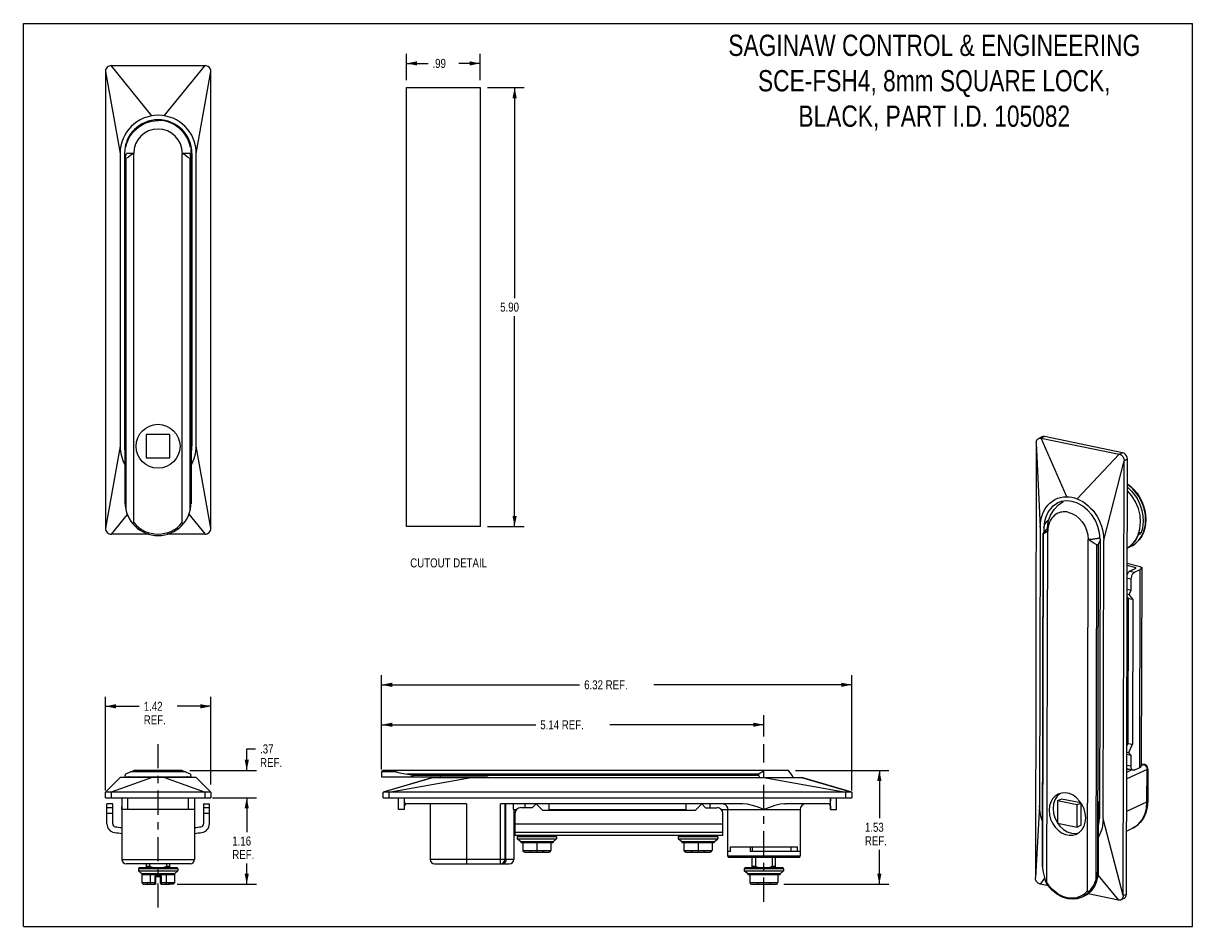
# Model space of a CAD drawing. Header units: inches. Extents: x 0 to 15.7, y 0 to 12.1.
import ezdxf
from ezdxf.enums import TextEntityAlignment as Align

# ---------------------------------------------------------------- set-up
doc = ezdxf.new("R2010")
doc.units = ezdxf.units.IN
doc.header["$LTSCALE"] = 0.864286
doc.header["$MEASUREMENT"] = 0
doc.linetypes.add('CENTER', pattern=[0.6, 0.375, -0.075, 0.075, -0.075])
doc.layers.get('0').update_dxf_attribs({"linetype": 'CONTINUOUS'})
doc.layers.add('DEFAULT_1', color=7, linetype='CENTER')
doc.styles.get("Standard").update_dxf_attribs({"font": 'txt', "width": 0.8})
doc.dimstyles.new('DIMSTYLE_1', dxfattribs={"dimtxt": 0.121429, "dimasz": 0.142857, "dimexe": 0.18, "dimexo": 0.0625, "dimgap": 0.09, "dimtad": 0, "dimtih": 1, "dimtoh": 1, "dimzin": 4, "dimdsep": 46, "dimtxsty": 'Standard', "dimblk": '_FILLED', "dimblk1": '_FILLED', "dimblk2": '_FILLED', "dimcen": 0.09, "dimadec": 0, "dimazin": 0, "dimtfac": 1, "dimtofl": 0, "dimtmove": 0, "dimatfit": 3, "dimldrblk": '_FILLED', "dimfxl": 0, "dimtolj": 1, "dimtzin": 4, "dimarcsym": 0})

# ---------------------------------------------------------------- blocks, each defined once
blk = doc.blocks.new('_FILLED')
at = {"color": 0, "linetype": 'ByBlock'}
blk.add_solid([(0, 0), (-1, 0.2), (-1, -0.2)], dxfattribs=at)
blk = doc.blocks.new('*D0')
at = {"color": 7, "linetype": 'Continuous'}
for p, q in [((4.815, 2.114), (4.815, 3.38)), ((11.134, 1.831), (11.134, 3.38)), ((4.815, 3.251), (7.476, 3.251)), ((11.134, 3.251), (8.472, 3.251))]:
    blk.add_line(p, q, dxfattribs=at)
at = {"color": 7, "linetype": 'Continuous', "xscale": 0.1428571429, "yscale": 0.1428571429, "zscale": 0.1428571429, "rotation": 180}
blk.add_blockref('_FILLED', (4.815, 3.251), dxfattribs=at)
at = {"color": 7, "linetype": 'Continuous', "xscale": 0.1428571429, "yscale": 0.1428571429, "zscale": 0.1428571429}
blk.add_blockref('_FILLED', (11.134, 3.251), dxfattribs=at)
at = {"color": 7, "linetype": 'Continuous', "width": 0.8}
blk.add_text('6.32 REF.', height=0.1214, dxfattribs=at).set_placement((7.537, 3.19))
blk = doc.blocks.new('*D1')
at = {"color": 7, "linetype": 'Continuous'}
for p, q in [((4.815, 2.181), (4.815, 2.843)), ((9.953, 2.554), (9.953, 2.843)), ((4.815, 2.714), (6.886, 2.714)), ((9.953, 2.714), (7.882, 2.714))]:
    blk.add_line(p, q, dxfattribs=at)
at = {"color": 7, "linetype": 'Continuous', "xscale": 0.1428571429, "yscale": 0.1428571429, "zscale": 0.1428571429, "rotation": 180}
blk.add_blockref('_FILLED', (4.815, 2.714), dxfattribs=at)
at = {"color": 7, "linetype": 'Continuous', "xscale": 0.1428571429, "yscale": 0.1428571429, "zscale": 0.1428571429}
blk.add_blockref('_FILLED', (9.953, 2.714), dxfattribs=at)
at = {"color": 7, "linetype": 'Continuous', "width": 0.8}
blk.add_text('5.14 REF.', height=0.1214, dxfattribs=at).set_placement((6.947, 2.653))
blk = doc.blocks.new('*D2')
at = {"color": 7, "linetype": 'Continuous'}
for p, q in [((10.379, 2.101), (11.633, 2.101)), ((11.504, 2.101), (11.504, 1.457)), ((11.504, 0.571), (11.504, 1.032)), ((10.221, 0.571), (11.633, 0.571))]:
    blk.add_line(p, q, dxfattribs=at)
at = {"color": 7, "linetype": 'Continuous', "xscale": 0.1428571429, "yscale": 0.1428571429, "zscale": 0.1428571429}
for p, rotation in [((11.504, 2.101), 90), ((11.504, 0.571), 270)]:
    blk.add_blockref('_FILLED', p, dxfattribs=dict(at, rotation=rotation))
at = {"color": 7, "linetype": 'Continuous', "width": 0.8}
for s, p in [('1.53', (11.31, 1.275)), ('REF.', (11.31, 1.093))]:
    blk.add_text(s, height=0.1214, dxfattribs=at).set_placement(p)
blk = doc.blocks.new('*D3')
at = {"color": 7, "linetype": 'Continuous'}
for p, q in [((1.103, 1.831), (1.103, 3.09)), ((2.521, 1.909), (2.521, 3.09)), ((1.103, 2.962), (1.557, 2.962)), ((2.521, 2.962), (2.067, 2.962))]:
    blk.add_line(p, q, dxfattribs=at)
at = {"color": 7, "linetype": 'Continuous', "xscale": 0.1428571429, "yscale": 0.1428571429, "zscale": 0.1428571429, "rotation": 180}
blk.add_blockref('_FILLED', (1.103, 2.962), dxfattribs=at)
at = {"color": 7, "linetype": 'Continuous', "xscale": 0.1428571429, "yscale": 0.1428571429, "zscale": 0.1428571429}
blk.add_blockref('_FILLED', (2.521, 2.962), dxfattribs=at)
at = {"color": 7, "linetype": 'Continuous', "width": 0.8}
for s, p in [('1.42', (1.618, 2.901)), ('REF.', (1.618, 2.719))]:
    blk.add_text(s, height=0.1214, dxfattribs=at).set_placement(p)
blk = doc.blocks.new('*D4')
at = {"color": 7, "linetype": 'Continuous'}
for p, q in [((3.002, 2.101), (3.002, 2.388)), ((3.002, 2.388), (3.12, 2.388)), ((2.236, 2.101), (3.131, 2.101)), ((2.542, 1.731), (3.131, 1.731)), ((3.002, 1.731), (3.002, 1.445))]:
    blk.add_line(p, q, dxfattribs=at)
at = {"color": 7, "linetype": 'Continuous', "xscale": 0.1428571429, "yscale": 0.1428571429, "zscale": 0.1428571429}
for p, rotation in [((3.002, 2.101), 270), ((3.002, 1.731), 90)]:
    blk.add_blockref('_FILLED', p, dxfattribs=dict(at, rotation=rotation))
at = {"color": 7, "linetype": 'Continuous', "width": 0.8}
for s, p in [('.37', (3.181, 2.328)), ('REF.', (3.181, 2.145))]:
    blk.add_text(s, height=0.1214, dxfattribs=at).set_placement(p)
blk = doc.blocks.new('*D5')
at = {"color": 7, "linetype": 'Continuous'}
for p, q in [((2.542, 1.731), (3.131, 1.731)), ((3.002, 1.731), (3.002, 1.272)), ((3.002, 0.571), (3.002, 0.847)), ((2.065, 0.571), (3.131, 0.571))]:
    blk.add_line(p, q, dxfattribs=at)
at = {"color": 7, "linetype": 'Continuous', "xscale": 0.1428571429, "yscale": 0.1428571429, "zscale": 0.1428571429}
for p, rotation in [((3.002, 1.731), 90), ((3.002, 0.571), 270)]:
    blk.add_blockref('_FILLED', p, dxfattribs=dict(at, rotation=rotation))
at = {"color": 7, "linetype": 'Continuous', "width": 0.8}
for s, p in [('1.16', (2.808, 1.09)), ('REF.', (2.808, 0.908))]:
    blk.add_text(s, height=0.1214, dxfattribs=at).set_placement(p)
blk = doc.blocks.new('*D6')
at = {"color": 7, "linetype": 'Continuous'}
for p, q in [((5.149, 11.379), (5.149, 11.733)), ((6.139, 11.379), (6.139, 11.733)), ((5.149, 11.605), (5.438, 11.605)), ((6.139, 11.605), (5.851, 11.605))]:
    blk.add_line(p, q, dxfattribs=at)
at = {"color": 7, "linetype": 'Continuous', "xscale": 0.1428571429, "yscale": 0.1428571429, "zscale": 0.1428571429, "rotation": 180}
blk.add_blockref('_FILLED', (5.149, 11.605), dxfattribs=at)
at = {"color": 7, "linetype": 'Continuous', "xscale": 0.1428571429, "yscale": 0.1428571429, "zscale": 0.1428571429}
blk.add_blockref('_FILLED', (6.139, 11.605), dxfattribs=at)
at = {"color": 7, "linetype": 'Continuous', "width": 0.8}
blk.add_text('.99', height=0.1214, dxfattribs=at).set_placement((5.498, 11.544))
blk = doc.blocks.new('*D7')
at = {"color": 7, "linetype": 'Continuous'}
for p, q in [((6.239, 11.279), (6.731, 11.279)), ((6.602, 11.279), (6.602, 8.45)), ((6.602, 5.379), (6.602, 8.207)), ((6.239, 5.379), (6.731, 5.379))]:
    blk.add_line(p, q, dxfattribs=at)
at = {"color": 7, "linetype": 'Continuous', "xscale": 0.1428571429, "yscale": 0.1428571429, "zscale": 0.1428571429}
for p, rotation in [((6.602, 11.279), 90), ((6.602, 5.379), 270)]:
    blk.add_blockref('_FILLED', p, dxfattribs=dict(at, rotation=rotation))
at = {"color": 7, "linetype": 'Continuous', "width": 0.8}
blk.add_text('5.90', height=0.1214, dxfattribs=at).set_placement((6.408, 8.268))

msp = doc.modelspace()

# ---------------------------------------------------------------- linework, layer by layer
at = {"color": 7, "linetype": 'Continuous'}
for p, q in [((0, 0), (0, 12.143)), ((0, 12.143), (15.714, 12.143)), ((15.714, 0), (15.714, 12.143)), ((1.103, 11.497), (1.103, 5.355)), ((1.103, 11.497), (1.3, 10.395)), ((1.726, 10.899), (1.182, 11.576)), ((1.182, 11.576), (2.442, 11.576)), ((1.892, 10.9), (2.442, 11.576)), ((2.324, 10.395), (2.521, 11.497)), ((2.521, 5.355), (2.521, 11.497)), ((5.149, 5.379), (5.149, 11.279)), ((5.149, 11.279), (6.139, 11.279)), ((6.139, 11.279), (6.139, 5.379)), ((1.3, 10.395), (1.3, 6.458)), ((1.359, 10.395), (1.359, 6.458)), ((1.378, 10.483), (1.378, 10.524)), ((1.385, 10.395), (1.384, 10.393)), ((1.384, 10.393), (1.384, 10.392)), ((1.483, 10.395), (1.385, 10.395)), ((1.484, 5.43), (1.483, 10.395)), ((2.136, 5.43), (2.136, 10.395)), ((2.235, 10.395), (2.137, 10.395)), ((2.246, 10.473), (2.246, 10.524)), ((2.249, 10.456), (2.249, 10.339)), ((2.265, 10.395), (2.265, 6.458)), ((2.324, 6.458), (2.324, 10.395)), ((1.367, 5.683), (1.367, 10.326)), ((1.367, 10.325), (1.367, 5.7)), ((1.37, 10.323), (1.374, 10.323)), ((1.374, 10.323), (1.378, 10.326)), ((1.378, 10.326), (1.378, 5.6)), ((2.241, 5.6), (2.241, 10.326)), ((2.247, 10.323), (2.241, 10.326)), ((2.246, 10.346), (2.253, 10.326)), ((2.253, 10.326), (2.253, 5.683)), ((2.253, 10.325), (2.253, 5.7)), ((1.967, 6.615), (1.652, 6.615)), ((1.652, 6.615), (1.652, 6.3)), ((1.967, 6.3), (1.967, 6.615)), ((1.3, 6.458), (1.103, 5.355)), ((1.359, 6.458), (1.367, 6.458)), ((2.253, 6.458), (2.265, 6.458)), ((2.521, 5.355), (2.324, 6.458)), ((13.613, 6.505), (13.601, 0.659)), ((13.613, 6.505), (13.666, 5.372)), ((13.69, 6.583), (13.646, 6.563)), ((13.723, 6.587), (13.679, 6.567)), ((14.022, 5.78), (13.679, 6.567)), ((13.679, 6.567), (14.729, 6.351)), ((14.772, 6.371), (13.723, 6.587)), ((1.652, 6.3), (1.967, 6.3)), ((14.161, 5.752), (14.729, 6.351)), ((14.729, 6.351), (14.772, 6.371)), ((14.519, 5.197), (14.794, 6.263)), ((14.782, 0.417), (14.794, 6.263)), ((14.838, 6.283), (14.794, 6.263)), ((14.825, 0.437), (14.838, 6.283)), ((1.397, 5.541), (1.182, 5.276)), ((2.225, 5.546), (2.442, 5.276)), ((6.139, 5.379), (5.149, 5.379)), ((13.666, 5.372), (13.658, 1.625)), ((13.715, 5.362), (13.715, 5.297)), ((13.759, 5.338), (13.762, 5.348)), ((13.761, 5.338), (13.762, 5.353)), ((15.083, 5.469), (15.083, 5.472)), ((1.687, 5.276), (1.182, 5.276)), ((2.442, 5.276), (1.933, 5.276)), ((13.703, 5.282), (13.694, 0.83)), ((13.706, 5.282), (13.697, 0.783)), ((13.704, 5.284), (13.703, 5.282)), ((13.707, 5.287), (13.704, 5.284)), ((13.726, 5.291), (13.706, 5.282)), ((13.757, 0.591), (13.767, 5.317)), ((13.764, 5.318), (13.759, 5.338)), ((13.767, 5.317), (13.761, 5.338)), ((13.767, 5.317), (13.764, 5.318)), ((14.301, 0.48), (14.311, 5.205)), ((14.317, 5.205), (14.311, 5.205)), ((14.47, 5.207), (14.462, 1.46)), ((14.511, 1.45), (14.519, 5.197)), ((14.96, 5.217), (14.931, 5.173)), ((14.953, 5.157), (14.991, 5.195)), ((14.984, 5.267), (14.96, 5.217)), ((14.984, 5.267), (15.019, 5.283)), ((15.019, 5.283), (14.994, 5.3)), ((14.416, 0.636), (14.425, 5.134)), ((14.446, 5.138), (14.437, 0.719)), ((14.835, 5.089), (14.88, 5.109)), ((14.856, 5.102), (14.835, 5.091)), ((14.896, 5.134), (14.856, 5.102)), ((14.88, 5.109), (14.91, 5.125)), ((14.931, 5.173), (14.896, 5.134)), ((14.91, 5.125), (14.953, 5.157)), ((14.835, 4.888), (14.99, 4.848)), ((14.938, 4.83), (14.835, 4.856)), ((14.868, 4.779), (14.945, 4.814)), ((14.868, 4.779), (14.934, 4.766)), ((14.934, 4.766), (15.011, 4.801)), ((14.938, 4.83), (14.938, 4.811)), ((15.005, 2.14), (15.011, 4.801)), ((15.031, 4.821), (15.025, 2.16)), ((14.89, 4.671), (14.834, 4.682)), ((14.89, 4.525), (14.89, 4.671)), ((14.834, 4.536), (14.89, 4.525)), ((14.834, 4.468), (14.862, 4.463)), ((14.834, 4.428), (14.846, 4.413)), ((14.846, 4.413), (14.842, 2.464)), ((14.846, 4.413), (14.912, 4.4)), ((14.862, 4.463), (14.89, 4.525)), ((14.912, 4.4), (14.862, 4.463)), ((14.912, 4.4), (14.907, 2.451)), ((14.842, 2.464), (14.83, 2.438)), ((14.842, 2.464), (14.907, 2.451)), ((14.857, 2.342), (14.907, 2.451)), ((14.829, 2.347), (14.857, 2.342)), ((14.829, 2.317), (14.885, 2.306)), ((14.885, 2.306), (14.857, 2.342)), ((14.885, 2.306), (14.885, 2.16)), ((1.378, 2.052), (1.484, 2.101)), ((2.178, 2.081), (1.441, 2.081)), ((2.136, 2.101), (1.484, 2.101)), ((2.136, 2.101), (2.241, 2.052)), ((4.815, 2.081), (4.815, 2.014)), ((5.012, 2.081), (4.815, 2.081)), ((9.953, 2.101), (4.834, 2.101)), ((5.158, 2.052), (9.884, 2.052)), ((10.279, 2.101), (9.953, 2.101)), ((14.829, 2.171), (14.885, 2.16)), ((15.102, 2.112), (14.829, 1.987)), ((14.829, 2.076), (14.895, 2.106)), ((14.913, 2.103), (14.847, 2.116)), ((14.928, 2.105), (15.005, 2.14)), ((15.025, 2.188), (15.065, 2.18)), ((15.053, 2.179), (15.025, 2.184)), ((15.025, 2.166), (15.053, 2.179)), ((15.101, 1.678), (15.102, 2.112)), ((15.112, 2.122), (15.111, 1.688)), ((1.3, 2.006), (1.103, 1.809)), ((1.731, 2.006), (1.182, 1.809)), ((2.324, 2.006), (1.3, 2.006)), ((1.372, 2.006), (1.367, 2.03)), ((1.37, 2.014), (2.25, 2.014)), ((1.751, 2.014), (1.751, 2.006)), ((1.869, 2.006), (1.869, 2.014)), ((1.898, 2.006), (2.442, 1.809)), ((2.248, 2.006), (2.253, 2.03)), ((2.521, 1.809), (2.324, 2.006)), ((4.815, 2.014), (6.236, 2.014)), ((5.504, 2.006), (4.834, 1.809)), ((5.511, 2.006), (4.834, 1.809)), ((4.913, 1.809), (6.016, 2.006)), ((5.258, 2.034), (5.241, 2.03)), ((9.884, 2.03), (5.241, 2.03)), ((5.504, 2.006), (10.464, 2.006)), ((5.938, 2.014), (5.938, 2.006)), ((6.236, 2.014), (6.237, 2.006)), ((9.898, 2.006), (9.884, 2.03)), ((9.953, 2.006), (11.055, 1.809)), ((10.458, 2.006), (11.134, 1.809)), ((11.134, 1.809), (10.464, 2.006)), ((1.103, 1.731), (1.103, 1.809)), ((2.521, 1.809), (1.103, 1.809)), ((1.103, 1.731), (2.521, 1.731)), ((1.182, 1.809), (1.182, 1.731)), ((1.324, 1.731), (1.324, 1.635)), ((1.402, 1.573), (1.402, 1.731)), ((2.221, 1.573), (2.221, 1.731)), ((2.3, 1.731), (2.3, 1.573)), ((2.442, 1.731), (2.442, 1.809)), ((2.521, 1.809), (2.521, 1.731)), ((4.834, 1.731), (4.834, 1.809)), ((11.134, 1.809), (4.834, 1.809)), ((4.834, 1.731), (11.134, 1.731)), ((4.913, 1.809), (4.913, 1.731)), ((5.041, 1.573), (5.041, 1.731)), ((5.125, 1.635), (5.12, 1.731)), ((5.12, 1.573), (5.12, 1.731)), ((10.848, 1.731), (10.843, 1.635)), ((10.848, 1.573), (10.848, 1.731)), ((10.927, 1.573), (10.927, 1.731)), ((11.055, 1.731), (11.055, 1.809)), ((11.134, 1.809), (11.134, 1.731)), ((1.123, 1.382), (1.123, 1.651)), ((1.202, 1.651), (1.123, 1.651)), ((1.202, 1.599), (1.123, 1.599)), ((1.202, 1.382), (1.202, 1.651)), ((1.324, 1.615), (1.324, 0.904)), ((1.325, 1.573), (1.325, 1.615)), ((2.3, 1.573), (1.325, 1.573)), ((2.3, 1.573), (2.3, 0.904)), ((2.422, 1.651), (2.501, 1.651)), ((2.422, 1.651), (2.422, 1.382)), ((2.501, 1.599), (2.422, 1.599)), ((2.501, 1.382), (2.501, 1.651)), ((5.12, 1.573), (5.041, 1.573)), ((5.118, 1.615), (5.116, 1.573)), ((5.956, 1.652), (5.157, 1.652)), ((5.468, 1.652), (5.468, 0.904)), ((5.956, 1.652), (5.956, 0.845)), ((6.413, 0.845), (6.413, 1.652)), ((9.664, 1.652), (6.413, 1.652)), ((6.472, 1.652), (6.472, 0.904)), ((6.486, 0.904), (6.486, 1.652)), ((6.583, 1.652), (6.583, 1.573)), ((6.583, 1.573), (6.627, 1.573)), ((6.59, 1.573), (6.59, 0.904)), ((6.838, 1.599), (6.685, 1.599)), ((6.743, 1.599), (6.743, 1.652)), ((6.838, 1.599), (6.89, 1.651)), ((6.89, 1.651), (6.98, 1.56)), ((7.06, 1.652), (7.06, 1.573)), ((7.06, 1.573), (8.908, 1.573)), ((7.079, 1.573), (7.079, 1.56)), ((8.89, 1.573), (8.89, 1.56)), ((8.908, 1.573), (8.908, 1.652)), ((9.027, 1.56), (9.118, 1.651)), ((9.118, 1.651), (9.169, 1.599)), ((9.169, 1.599), (9.323, 1.599)), ((9.225, 1.652), (9.225, 1.599)), ((9.381, 1.573), (10.441, 1.573)), ((9.464, 1.573), (9.464, 1.014)), ((10.811, 1.652), (10.241, 1.652)), ((10.441, 1.573), (10.441, 1.014)), ((10.848, 1.573), (10.927, 1.573)), ((10.852, 1.573), (10.85, 1.615)), ((13.658, 1.625), (13.601, 0.659)), ((13.846, 1.65), (13.839, 1.589)), ((13.864, 1.706), (13.846, 1.65)), ((13.9, 1.69), (13.899, 1.39)), ((13.954, 1.715), (13.9, 1.69)), ((14.162, 1.636), (13.9, 1.69)), ((14.214, 1.662), (13.954, 1.715)), ((14.215, 1.66), (14.162, 1.636)), ((14.162, 1.337), (14.162, 1.636)), ((14.216, 1.362), (14.217, 1.658)), ((14.446, 1.67), (14.443, 0.688)), ((14.446, 1.67), (14.462, 1.686)), ((14.828, 1.552), (15.101, 1.678)), ((1.202, 1.521), (1.123, 1.521)), ((2.501, 1.521), (2.422, 1.521)), ((6.606, 1.521), (6.606, 1.225)), ((9.027, 1.56), (6.98, 1.56)), ((9.401, 1.225), (9.401, 1.521)), ((14.46, 1.435), (14.445, 1.427)), ((14.782, 0.417), (14.511, 1.45)), ((6.606, 1.382), (9.401, 1.382)), ((9.401, 1.265), (6.606, 1.265)), ((13.899, 1.39), (14.162, 1.337)), ((14.154, 1.245), (14.195, 1.27)), ((14.216, 1.362), (14.162, 1.337)), ((14.827, 1.285), (14.898, 1.317)), ((6.874, 1.225), (6.606, 1.225)), ((6.636, 1.208), (6.636, 1.18)), ((7.167, 1.208), (6.636, 1.208)), ((6.684, 1.141), (6.636, 1.18)), ((6.636, 1.18), (7.167, 1.18)), ((6.647, 1.225), (6.647, 1.22)), ((7.155, 1.22), (6.647, 1.22)), ((6.651, 1.22), (6.651, 1.225)), ((6.663, 1.225), (6.663, 1.22)), ((6.681, 1.22), (6.681, 1.225)), ((6.684, 1.141), (6.684, 1.133)), ((7.119, 1.141), (6.684, 1.141)), ((6.684, 1.133), (7.119, 1.133)), ((6.707, 1.225), (6.707, 1.22)), ((6.726, 1.226), (6.712, 1.225)), ((6.713, 1.133), (6.713, 1.023)), ((6.762, 1.227), (6.726, 1.226)), ((6.738, 1.22), (6.738, 1.225)), ((6.774, 1.225), (6.774, 1.22)), ((6.783, 1.227), (6.783, 1.225)), ((6.921, 1.227), (6.814, 1.227)), ((6.815, 1.22), (6.815, 1.225)), ((6.857, 1.225), (6.857, 1.22)), ((6.874, 1.22), (6.874, 1.225)), ((6.901, 1.22), (6.901, 1.225)), ((6.945, 1.225), (6.901, 1.225)), ((6.901, 1.133), (6.901, 1.003)), ((6.945, 1.225), (6.945, 1.22)), ((6.955, 1.225), (6.955, 1.22)), ((7.874, 1.225), (6.955, 1.225)), ((6.988, 1.22), (6.988, 1.225)), ((7.051, 1.225), (7.002, 1.227)), ((7.019, 1.226), (7.019, 1.225)), ((7.028, 1.225), (7.028, 1.22)), ((7.065, 1.22), (7.065, 1.225)), ((7.09, 1.133), (7.09, 1.023)), ((7.096, 1.225), (7.096, 1.22)), ((7.119, 1.141), (7.167, 1.18)), ((7.119, 1.141), (7.119, 1.133)), ((7.121, 1.22), (7.121, 1.225)), ((7.14, 1.225), (7.14, 1.22)), ((7.151, 1.22), (7.151, 1.225)), ((7.155, 1.225), (7.155, 1.22)), ((7.167, 1.208), (7.167, 1.18)), ((7.887, 1.226), (7.874, 1.225)), ((8.121, 1.226), (8.085, 1.227)), ((8.134, 1.225), (8.121, 1.226)), ((9.039, 1.225), (8.134, 1.225)), ((9.332, 1.208), (8.801, 1.208)), ((8.801, 1.208), (8.801, 1.18)), ((8.801, 1.18), (9.332, 1.18)), ((8.849, 1.141), (8.801, 1.18)), ((8.813, 1.225), (8.813, 1.22)), ((9.321, 1.22), (8.813, 1.22)), ((8.817, 1.22), (8.817, 1.225)), ((8.828, 1.225), (8.828, 1.22)), ((8.847, 1.22), (8.847, 1.225)), ((9.284, 1.141), (8.849, 1.141)), ((8.849, 1.141), (8.849, 1.133)), ((8.849, 1.133), (9.284, 1.133)), ((8.872, 1.225), (8.872, 1.22)), ((8.878, 1.133), (8.878, 1.023)), ((8.903, 1.22), (8.903, 1.225)), ((8.94, 1.225), (8.94, 1.22)), ((8.98, 1.22), (8.98, 1.225)), ((9.023, 1.225), (9.023, 1.22)), ((9.039, 1.22), (9.039, 1.225)), ((9.118, 1.227), (9.058, 1.227)), ((9.111, 1.225), (9.067, 1.225)), ((9.067, 1.22), (9.067, 1.225)), ((9.067, 1.133), (9.067, 1.003)), ((9.111, 1.225), (9.111, 1.22)), ((9.194, 1.227), (9.118, 1.227)), ((9.401, 1.225), (9.121, 1.225)), ((9.121, 1.225), (9.121, 1.22)), ((9.154, 1.22), (9.154, 1.225)), ((9.185, 1.227), (9.185, 1.225)), ((9.194, 1.225), (9.194, 1.22)), ((9.23, 1.22), (9.23, 1.225)), ((9.282, 1.226), (9.246, 1.227)), ((9.255, 1.133), (9.255, 1.023)), ((9.261, 1.225), (9.261, 1.22)), ((9.295, 1.225), (9.282, 1.226)), ((9.284, 1.141), (9.332, 1.18)), ((9.284, 1.141), (9.284, 1.133)), ((9.287, 1.22), (9.287, 1.225)), ((9.305, 1.225), (9.305, 1.22)), ((9.317, 1.22), (9.317, 1.225)), ((9.321, 1.225), (9.321, 1.22)), ((9.332, 1.208), (9.332, 1.18)), ((6.713, 1.023), (7.09, 1.023)), ((6.733, 1.003), (6.805, 1.003)), ((6.812, 1.003), (6.805, 1.003)), ((6.812, 1.003), (6.974, 1.003)), ((6.829, 1.003), (6.82, 1.003)), ((6.982, 1.003), (6.974, 1.003)), ((6.982, 1.003), (7.07, 1.003)), ((6.998, 1.003), (6.99, 1.003)), ((8.878, 1.023), (9.255, 1.023)), ((8.898, 1.003), (8.97, 1.003)), ((8.978, 1.003), (8.97, 1.003)), ((8.977, 1.003), (9.139, 1.003)), ((8.994, 1.003), (8.986, 1.003)), ((9.148, 1.003), (9.139, 1.003)), ((9.148, 1.003), (9.235, 1.003)), ((9.163, 1.003), (9.156, 1.003)), ((9.464, 1.014), (9.502, 1.014)), ((9.502, 1.01), (9.464, 1.01)), ((9.464, 1.01), (9.464, 0.951)), ((9.464, 0.951), (10.441, 0.951)), ((9.502, 1.073), (10.404, 1.073)), ((9.502, 1.01), (9.502, 1.073)), ((9.766, 1.073), (9.766, 1.01)), ((10.441, 1.01), (9.766, 1.01)), ((9.8, 1.01), (9.8, 1.073)), ((9.8, 1.014), (10.441, 1.014)), ((9.838, 1.014), (9.838, 1.01)), ((10.067, 1.01), (10.067, 1.014)), ((10.11, 1.014), (10.11, 1.01)), ((10.316, 1.073), (10.316, 1.014)), ((10.32, 1.014), (10.32, 1.01)), ((10.404, 1.01), (10.404, 1.073)), ((10.441, 1.01), (10.441, 0.951)), ((1.324, 0.904), (2.3, 0.904)), ((2.241, 0.845), (1.383, 0.845)), ((1.558, 0.794), (2.066, 0.794)), ((1.558, 0.788), (1.558, 0.794)), ((2.066, 0.788), (1.558, 0.788)), ((1.562, 0.794), (1.562, 0.788)), ((1.573, 0.788), (1.573, 0.794)), ((1.592, 0.794), (1.592, 0.788)), ((1.617, 0.788), (1.617, 0.794)), ((1.649, 0.794), (1.649, 0.788)), ((1.654, 0.794), (1.654, 0.845)), ((1.654, 0.813), (1.697, 0.813)), ((1.685, 0.788), (1.685, 0.794)), ((1.697, 0.845), (1.697, 0.813)), ((1.725, 0.794), (1.725, 0.788)), ((1.758, 0.788), (1.758, 0.794)), ((1.768, 0.788), (1.768, 0.794)), ((1.839, 0.794), (1.839, 0.788)), ((1.856, 0.788), (1.856, 0.794)), ((1.901, 0.8), (1.889, 0.794)), ((1.899, 0.794), (1.899, 0.788)), ((1.927, 0.813), (1.927, 0.845)), ((1.927, 0.813), (1.969, 0.813)), ((1.939, 0.788), (1.939, 0.794)), ((1.969, 0.794), (1.969, 0.845)), ((1.975, 0.794), (1.975, 0.788)), ((2.006, 0.788), (2.006, 0.794)), ((2.032, 0.794), (2.032, 0.788)), ((2.05, 0.788), (2.05, 0.794)), ((2.062, 0.794), (2.062, 0.788)), ((2.066, 0.788), (2.066, 0.794)), ((6.59, 0.904), (5.468, 0.904)), ((5.527, 0.845), (6.531, 0.845)), ((10.421, 0.931), (9.484, 0.931)), ((9.699, 0.794), (10.206, 0.794)), ((9.699, 0.794), (9.699, 0.788)), ((10.206, 0.788), (9.699, 0.788)), ((9.702, 0.788), (9.702, 0.794)), ((9.714, 0.794), (9.714, 0.788)), ((9.733, 0.788), (9.733, 0.794)), ((9.758, 0.794), (9.758, 0.788)), ((9.789, 0.788), (9.789, 0.794)), ((9.795, 0.794), (9.795, 0.931)), ((9.795, 0.813), (9.838, 0.813)), ((9.826, 0.794), (9.826, 0.788)), ((9.838, 0.931), (9.838, 0.813)), ((9.866, 0.788), (9.866, 0.794)), ((9.908, 0.794), (9.908, 0.788)), ((9.925, 0.788), (9.925, 0.794)), ((9.997, 0.794), (9.997, 0.788)), ((10.006, 0.794), (10.006, 0.788)), ((10.039, 0.788), (10.039, 0.794)), ((10.067, 0.813), (10.067, 0.931)), ((10.067, 0.813), (10.11, 0.813)), ((10.08, 0.794), (10.08, 0.788)), ((10.11, 0.794), (10.11, 0.931)), ((10.116, 0.788), (10.116, 0.794)), ((10.147, 0.794), (10.147, 0.788)), ((10.172, 0.788), (10.172, 0.794)), ((10.191, 0.794), (10.191, 0.788)), ((10.203, 0.788), (10.203, 0.794)), ((10.206, 0.794), (10.206, 0.788)), ((13.697, 0.885), (13.694, 0.849)), ((13.694, 0.849), (13.694, 0.83)), ((2.078, 0.776), (1.546, 0.776)), ((1.546, 0.776), (1.546, 0.748)), ((1.594, 0.709), (1.546, 0.748)), ((1.546, 0.748), (2.078, 0.748)), ((2.029, 0.709), (1.594, 0.709)), ((1.594, 0.709), (1.594, 0.591)), ((1.594, 0.701), (2.029, 0.701)), ((1.703, 0.701), (1.703, 0.591)), ((1.771, 0.681), (1.853, 0.681)), ((1.782, 0.67), (1.771, 0.681)), ((1.771, 0.571), (1.771, 0.681)), ((1.841, 0.67), (1.782, 0.67)), ((1.782, 0.583), (1.782, 0.67)), ((1.841, 0.67), (1.853, 0.681)), ((1.841, 0.583), (1.841, 0.67)), ((1.853, 0.681), (1.853, 0.571)), ((1.921, 0.701), (1.921, 0.591)), ((2.029, 0.709), (2.078, 0.748)), ((2.029, 0.709), (2.029, 0.591)), ((2.078, 0.776), (2.078, 0.748)), ((10.218, 0.776), (9.687, 0.776)), ((9.687, 0.776), (9.687, 0.748)), ((9.687, 0.748), (10.218, 0.748)), ((9.735, 0.709), (9.687, 0.748)), ((10.17, 0.709), (9.735, 0.709)), ((9.735, 0.709), (9.735, 0.701)), ((9.735, 0.701), (10.17, 0.701)), ((9.764, 0.701), (9.764, 0.591)), ((10.141, 0.701), (10.141, 0.591)), ((10.17, 0.709), (10.218, 0.748)), ((10.17, 0.709), (10.17, 0.701)), ((10.218, 0.776), (10.218, 0.748)), ((13.725, 0.653), (13.666, 0.571)), ((14.444, 0.689), (14.716, 0.355)), ((1.594, 0.591), (1.782, 0.591)), ((1.617, 0.571), (1.659, 0.571)), ((1.841, 0.591), (2.029, 0.591)), ((1.853, 0.571), (1.951, 0.571)), ((1.957, 0.571), (1.951, 0.571)), ((1.956, 0.571), (1.965, 0.571)), ((1.965, 0.571), (1.961, 0.571)), ((2.007, 0.571), (1.965, 0.571)), ((1.965, 0.571), (1.965, 0.571)), ((9.764, 0.591), (10.141, 0.591)), ((9.784, 0.571), (9.856, 0.571)), ((9.863, 0.571), (9.856, 0.571)), ((9.863, 0.571), (10.025, 0.571)), ((9.88, 0.571), (9.872, 0.571)), ((10.033, 0.571), (10.025, 0.571)), ((10.033, 0.571), (10.121, 0.571)), ((10.049, 0.571), (10.042, 0.571)), ((13.778, 0.548), (13.666, 0.571)), ((13.773, 0.554), (13.747, 0.592)), ((14.347, 0.5), (14.301, 0.445)), ((14.225, 0.395), (14.262, 0.412)), ((14.716, 0.355), (14.309, 0.439)), ((14.793, 0.378), (14.749, 0.358)), ((14.782, 0.417), (14.825, 0.437)), ((0, 0), (15.714, 0))]:
    msp.add_line(p, q, dxfattribs=at)
for points in [[(1.378, 10.483), (1.39, 10.534), (1.426, 10.616), (1.483, 10.693), (1.551, 10.754), (1.634, 10.801), (1.721, 10.828), (1.81, 10.837)], [(1.367, 10.326), (1.373, 10.346), (1.379, 10.368), (1.384, 10.392)], [(1.478, 10.395), (1.446, 10.369), (1.412, 10.346), (1.378, 10.326)], [(2.241, 10.326), (2.207, 10.346), (2.174, 10.369), (2.142, 10.395)], [(2.236, 10.392), (2.235, 10.394), (2.235, 10.395)], [(2.236, 10.392), (2.241, 10.368), (2.246, 10.346)], [(1.367, 10.325), (1.367, 10.325), (1.367, 10.326), (1.367, 10.326)], [(1.367, 10.325), (1.368, 10.323), (1.37, 10.323)], [(2.253, 10.325), (2.251, 10.323), (2.247, 10.323)], [(2.253, 10.326), (2.253, 10.326), (2.253, 10.325), (2.253, 10.325)], [(13.613, 6.505), (13.614, 6.517), (13.617, 6.528), (13.621, 6.538), (13.626, 6.547), (13.633, 6.555), (13.641, 6.561), (13.646, 6.563)], [(13.646, 6.563), (13.649, 6.565), (13.659, 6.567), (13.669, 6.568), (13.679, 6.567)], [(13.723, 6.587), (13.702, 6.587), (13.69, 6.583)], [(14.729, 6.351), (14.739, 6.348), (14.749, 6.344), (14.758, 6.337), (14.767, 6.329), (14.775, 6.32), (14.781, 6.31), (14.787, 6.299), (14.791, 6.287), (14.793, 6.275), (14.794, 6.263)], [(14.838, 6.283), (14.835, 6.307), (14.825, 6.33), (14.811, 6.349), (14.793, 6.363), (14.772, 6.371)], [(14.835, 5.09), (14.896, 5.134), (14.946, 5.195), (14.984, 5.267), (15.007, 5.349), (15.015, 5.438), (15.008, 5.531), (14.985, 5.622), (14.948, 5.71), (14.897, 5.791), (14.837, 5.86)], [(14.837, 5.951), (14.882, 5.917), (14.927, 5.874), (14.967, 5.826), (15.002, 5.773), (15.032, 5.717), (15.055, 5.657), (15.072, 5.596), (15.083, 5.534), (15.086, 5.473)], [(15.083, 5.472), (15.079, 5.536), (15.068, 5.6), (15.049, 5.663), (15.023, 5.725), (14.991, 5.783), (14.953, 5.837), (14.91, 5.886), (14.863, 5.928), (14.837, 5.946)], [(14.837, 5.907), (14.848, 5.898), (14.892, 5.856), (14.932, 5.807), (14.967, 5.754), (14.996, 5.698), (15.02, 5.639), (15.037, 5.578), (15.047, 5.516), (15.05, 5.454)], [(13.666, 5.372), (13.668, 5.421), (13.675, 5.467), (13.686, 5.513), (13.7, 5.555), (13.719, 5.595), (13.741, 5.632), (13.767, 5.666), (13.797, 5.695), (13.829, 5.721), (13.864, 5.742), (13.901, 5.759), (13.94, 5.771), (13.98, 5.778), (14.022, 5.78)], [(13.904, 5.696), (13.884, 5.686), (13.827, 5.644), (13.78, 5.589), (13.745, 5.521), (13.723, 5.445), (13.715, 5.362)], [(13.762, 5.353), (13.775, 5.446), (13.806, 5.53), (13.852, 5.606), (13.911, 5.669), (13.976, 5.716)], [(14.094, 5.716), (14.02, 5.723), (13.949, 5.713), (13.904, 5.696)], [(14.022, 5.78), (14.056, 5.778), (14.091, 5.772), (14.126, 5.764), (14.161, 5.752)], [(14.47, 5.207), (14.463, 5.293), (14.441, 5.378), (14.407, 5.46), (14.36, 5.535), (14.303, 5.6), (14.238, 5.653), (14.167, 5.692), (14.094, 5.716)], [(14.161, 5.752), (14.2, 5.735), (14.238, 5.713), (14.275, 5.688), (14.311, 5.659), (14.344, 5.627), (14.376, 5.592), (14.404, 5.554), (14.43, 5.514), (14.453, 5.472), (14.473, 5.428), (14.49, 5.383), (14.502, 5.336), (14.512, 5.29), (14.517, 5.243), (14.519, 5.197)], [(14.039, 5.572), (14.022, 5.575), (14.005, 5.576), (13.989, 5.577), (13.973, 5.576), (13.957, 5.574), (13.94, 5.571), (13.922, 5.565), (13.901, 5.557), (13.88, 5.546), (13.858, 5.53), (13.838, 5.511), (13.82, 5.49), (13.804, 5.466), (13.791, 5.439), (13.78, 5.411), (13.773, 5.381), (13.768, 5.349), (13.767, 5.317)], [(14.039, 5.572), (14.093, 5.555), (14.144, 5.527), (14.191, 5.488), (14.232, 5.441), (14.265, 5.387), (14.29, 5.329), (14.306, 5.267), (14.311, 5.206)], [(1.484, 5.43), (1.483, 5.428), (1.483, 5.426), (1.482, 5.424), (1.481, 5.423), (1.48, 5.422), (1.478, 5.422), (1.476, 5.422), (1.474, 5.422), (1.472, 5.423), (1.47, 5.424), (1.467, 5.426), (1.464, 5.428), (1.462, 5.43), (1.459, 5.433), (1.456, 5.436), (1.452, 5.44), (1.449, 5.444), (1.445, 5.449), (1.441, 5.454)], [(2.136, 5.43), (2.136, 5.428), (2.137, 5.426), (2.138, 5.424), (2.139, 5.423), (2.14, 5.422), (2.142, 5.422), (2.144, 5.422), (2.146, 5.422), (2.148, 5.423), (2.15, 5.424), (2.153, 5.426), (2.155, 5.428), (2.158, 5.43), (2.161, 5.433), (2.164, 5.436), (2.168, 5.44), (2.171, 5.444), (2.175, 5.449), (2.178, 5.454)], [(13.709, 5.289), (13.733, 5.316), (13.755, 5.344)], [(13.715, 5.362), (13.718, 5.379), (13.724, 5.396), (13.733, 5.413), (13.745, 5.431), (13.757, 5.447), (13.772, 5.464), (13.787, 5.479)], [(13.762, 5.355), (13.758, 5.349), (13.755, 5.344)], [(15.086, 5.473), (15.083, 5.412), (15.072, 5.355), (15.054, 5.3), (15.03, 5.25), (15, 5.205), (14.965, 5.167), (14.925, 5.134), (14.88, 5.109)], [(14.991, 5.195), (15.023, 5.24), (15.049, 5.291), (15.068, 5.347), (15.079, 5.407), (15.083, 5.469)], [(15.05, 5.454), (15.047, 5.394), (15.036, 5.337), (15.019, 5.283)], [(13.703, 5.282), (13.704, 5.281), (13.706, 5.282)], [(13.707, 5.287), (13.707, 5.288), (13.708, 5.289), (13.709, 5.289)], [(13.764, 5.318), (13.745, 5.303), (13.726, 5.291)], [(14.311, 5.205), (14.373, 5.211), (14.431, 5.22), (14.468, 5.228)], [(14.468, 5.227), (14.433, 5.22), (14.377, 5.211), (14.317, 5.205)], [(14.425, 5.134), (14.388, 5.155), (14.352, 5.179), (14.317, 5.205)], [(14.47, 5.189), (14.46, 5.167), (14.446, 5.138)], [(14.445, 5.136), (14.439, 5.132), (14.433, 5.132), (14.425, 5.134)], [(14.446, 5.138), (14.446, 5.137), (14.445, 5.136), (14.445, 5.136)], [(14.868, 4.779), (14.857, 4.771), (14.847, 4.759), (14.838, 4.743), (14.834, 4.734)], [(14.89, 4.671), (14.892, 4.691), (14.896, 4.711), (14.903, 4.73), (14.912, 4.746), (14.923, 4.758), (14.934, 4.766)], [(14.952, 4.821), (14.95, 4.824), (14.946, 4.828), (14.938, 4.83)], [(14.945, 4.814), (14.95, 4.818), (14.952, 4.821)], [(14.99, 4.848), (15.009, 4.842), (15.023, 4.834), (15.03, 4.826), (15.031, 4.821)], [(15.031, 4.821), (15.03, 4.817), (15.024, 4.809), (15.011, 4.801)], [(4.988, 2.101), (4.986, 2.101), (4.984, 2.1), (4.982, 2.1), (4.981, 2.1), (4.98, 2.099), (4.98, 2.098), (4.98, 2.097), (4.98, 2.096), (4.981, 2.095), (4.982, 2.094), (4.984, 2.093), (4.986, 2.092), (4.988, 2.09), (4.991, 2.089), (4.994, 2.088), (4.998, 2.086), (5.002, 2.084), (5.007, 2.083), (5.012, 2.081)], [(5.012, 2.081), (5.058, 2.068), (5.107, 2.059)], [(5.107, 2.059), (5.189, 2.047), (5.222, 2.041), (5.258, 2.034)], [(9.883, 2.034), (9.881, 2.041), (9.881, 2.047), (9.884, 2.052)], [(9.884, 2.052), (9.904, 2.068), (9.927, 2.083), (9.953, 2.098)], [(14.829, 2.132), (14.832, 2.126), (14.841, 2.118), (14.847, 2.116)], [(14.847, 2.116), (14.852, 2.116), (14.863, 2.118)], [(14.913, 2.103), (14.907, 2.105), (14.898, 2.113), (14.891, 2.125), (14.887, 2.141), (14.885, 2.16)], [(14.928, 2.105), (14.917, 2.102), (14.913, 2.103)], [(15.005, 2.14), (15.018, 2.148), (15.024, 2.156), (15.025, 2.16)], [(15.053, 2.179), (15.063, 2.18), (15.065, 2.18)], [(15.053, 2.179), (15.068, 2.173), (15.082, 2.162), (15.093, 2.147), (15.1, 2.13), (15.102, 2.112)], [(15.112, 2.122), (15.109, 2.14), (15.102, 2.154), (15.094, 2.165), (15.084, 2.173), (15.074, 2.178), (15.065, 2.18)], [(15.112, 2.122), (15.11, 2.117), (15.102, 2.112)], [(5.205, 2.014), (5.217, 2.022), (5.229, 2.027), (5.241, 2.03)], [(9.884, 2.03), (9.884, 2.032), (9.883, 2.033), (9.883, 2.034)], [(13.908, 1.782), (13.867, 1.756), (13.833, 1.72), (13.807, 1.674), (13.79, 1.622), (13.785, 1.564)], [(13.932, 1.789), (13.893, 1.753), (13.864, 1.706)], [(14.23, 1.638), (14.196, 1.688), (14.155, 1.731), (14.108, 1.765), (14.058, 1.788), (14.006, 1.798), (13.956, 1.796), (13.908, 1.782)], [(1.324, 1.635), (1.324, 1.629), (1.324, 1.622), (1.324, 1.601)], [(1.325, 1.573), (1.324, 1.587), (1.324, 1.601)], [(9.471, 1.573), (9.467, 1.597), (9.455, 1.62), (9.438, 1.637), (9.416, 1.648), (9.391, 1.652)], [(9.953, 1.573), (9.874, 1.604), (9.8, 1.629), (9.73, 1.646), (9.664, 1.652)], [(10.235, 1.652), (10.169, 1.645), (10.101, 1.628), (10.029, 1.603), (9.953, 1.573)], [(10.235, 1.652), (10.239, 1.652), (10.241, 1.652)], [(13.695, 1.419), (13.688, 1.439), (13.675, 1.485), (13.666, 1.532), (13.66, 1.578), (13.658, 1.625)], [(13.839, 1.589), (13.845, 1.525), (13.863, 1.462), (13.893, 1.403), (13.899, 1.394)], [(14.277, 1.463), (14.272, 1.523), (14.256, 1.582), (14.23, 1.638)], [(15.111, 1.688), (15.104, 1.606), (15.085, 1.529), (15.053, 1.46), (15.01, 1.401), (14.958, 1.353), (14.898, 1.317)], [(14.898, 1.317), (14.919, 1.328), (14.981, 1.373), (15.032, 1.433), (15.07, 1.506), (15.093, 1.589), (15.101, 1.678)], [(15.101, 1.678), (15.109, 1.683), (15.111, 1.688)], [(13.785, 1.564), (13.79, 1.504), (13.806, 1.445), (13.831, 1.389), (13.865, 1.339), (13.907, 1.296), (13.954, 1.262), (14.004, 1.239), (14.056, 1.229), (14.106, 1.23), (14.154, 1.245)], [(14.195, 1.27), (14.229, 1.307), (14.255, 1.352), (14.271, 1.405), (14.277, 1.463)], [(14.445, 1.343), (14.454, 1.377), (14.462, 1.46)], [(14.511, 1.45), (14.509, 1.401), (14.502, 1.354), (14.492, 1.309), (14.477, 1.267), (14.458, 1.226), (14.445, 1.204)], [(13.902, 1.39), (13.931, 1.35), (13.978, 1.307)], [(13.978, 1.307), (14.03, 1.276), (14.085, 1.257), (14.139, 1.253), (14.179, 1.261)], [(6.814, 1.227), (6.786, 1.227), (6.762, 1.227)], [(7.002, 1.227), (6.977, 1.227), (6.95, 1.227), (6.921, 1.227)], [(8.004, 1.227), (7.975, 1.227), (7.948, 1.227), (7.923, 1.227), (7.887, 1.226)], [(8.085, 1.227), (8.06, 1.227), (8.033, 1.227), (8.004, 1.227)], [(9.058, 1.227), (9.03, 1.227), (9.006, 1.227), (8.988, 1.226)], [(9.246, 1.227), (9.222, 1.227), (9.194, 1.227)], [(1.735, 0.794), (1.722, 0.8), (1.71, 0.806), (1.697, 0.813)], [(1.927, 0.813), (1.914, 0.806), (1.901, 0.8)], [(6.486, 0.904), (6.484, 0.886), (6.477, 0.869), (6.467, 0.856), (6.455, 0.848), (6.441, 0.845)], [(9.876, 0.794), (9.863, 0.8), (9.85, 0.806), (9.838, 0.813)], [(10.067, 0.813), (10.055, 0.806), (10.042, 0.8), (10.029, 0.794)], [(13.694, 0.83), (13.694, 0.815), (13.697, 0.783)], [(13.666, 0.571), (13.656, 0.574), (13.646, 0.578), (13.637, 0.585), (13.628, 0.593), (13.62, 0.602), (13.614, 0.612), (13.608, 0.623), (13.604, 0.635), (13.602, 0.647), (13.601, 0.659)], [(13.697, 0.783), (13.705, 0.731), (13.717, 0.678), (13.733, 0.626)], [(14.347, 0.5), (14.376, 0.543), (14.399, 0.588), (14.416, 0.636)], [(14.358, 0.484), (14.399, 0.543), (14.428, 0.612), (14.443, 0.688)], [(14.416, 0.636), (14.423, 0.666), (14.43, 0.698), (14.435, 0.733)], [(14.435, 0.733), (14.436, 0.728), (14.436, 0.723), (14.437, 0.719)], [(14.443, 0.688), (14.441, 0.698), (14.438, 0.708), (14.437, 0.719)], [(1.594, 0.591), (1.595, 0.586), (1.597, 0.582), (1.6, 0.578), (1.605, 0.574), (1.611, 0.572), (1.617, 0.571)], [(1.659, 0.571), (1.667, 0.571), (1.771, 0.571)], [(1.673, 0.571), (1.667, 0.571), (1.662, 0.571), (1.659, 0.571)], [(1.703, 0.591), (1.703, 0.586), (1.704, 0.582), (1.706, 0.578), (1.708, 0.574), (1.711, 0.572), (1.714, 0.571)], [(1.921, 0.591), (1.92, 0.586), (1.919, 0.582), (1.918, 0.578), (1.915, 0.574), (1.912, 0.572), (1.909, 0.571)], [(2.029, 0.591), (2.029, 0.586), (2.027, 0.582), (2.023, 0.578), (2.019, 0.574), (2.013, 0.572), (2.007, 0.571)], [(13.747, 0.592), (13.746, 0.594), (13.744, 0.597), (13.743, 0.601), (13.741, 0.605), (13.739, 0.609), (13.737, 0.614), (13.735, 0.62), (13.733, 0.626)], [(14.225, 0.395), (14.181, 0.378), (14.111, 0.369), (14.039, 0.375), (13.967, 0.398), (13.898, 0.437), (13.834, 0.489), (13.778, 0.553), (13.733, 0.626)], [(13.757, 0.591), (13.757, 0.589), (13.757, 0.587), (13.756, 0.586), (13.756, 0.585), (13.755, 0.584), (13.754, 0.585), (13.753, 0.585), (13.752, 0.586), (13.75, 0.588), (13.749, 0.589), (13.747, 0.592)], [(14.092, 0.383), (14.03, 0.389), (13.968, 0.407), (13.908, 0.438), (13.852, 0.48), (13.801, 0.531), (13.757, 0.591)], [(14.094, 0.368), (14.024, 0.377), (13.954, 0.402), (13.887, 0.44), (13.826, 0.492), (13.773, 0.554)], [(14.301, 0.48), (14.257, 0.438), (14.207, 0.408), (14.152, 0.389), (14.092, 0.383)], [(14.262, 0.412), (14.307, 0.438), (14.358, 0.484)], [(14.301, 0.48), (14.301, 0.477), (14.301, 0.475), (14.302, 0.474), (14.303, 0.472), (14.305, 0.472), (14.307, 0.471), (14.309, 0.471), (14.311, 0.471), (14.313, 0.472), (14.316, 0.473), (14.319, 0.475), (14.322, 0.476), (14.325, 0.478), (14.328, 0.481), (14.331, 0.484), (14.335, 0.487), (14.339, 0.491), (14.343, 0.495), (14.347, 0.5)], [(14.225, 0.395), (14.162, 0.374), (14.094, 0.368)], [(14.301, 0.445), (14.245, 0.404), (14.225, 0.395)], [(14.749, 0.358), (14.746, 0.357), (14.736, 0.355), (14.726, 0.354), (14.716, 0.355)], [(14.782, 0.417), (14.781, 0.405), (14.778, 0.393), (14.774, 0.383), (14.769, 0.375), (14.762, 0.367), (14.754, 0.361), (14.749, 0.358)], [(14.793, 0.379), (14.798, 0.381), (14.813, 0.395), (14.822, 0.414), (14.825, 0.437)]]:
    msp.add_lwpolyline(points, dxfattribs=at)
msp.add_circle((1.81, 6.458), 0.295, dxfattribs=at)
for centre, radius, start, end in [((1.182, 11.497), 0.0787, 89.9816, 180.0107), ((2.442, 11.497), 0.0787, 359.9894, 90.0184), ((1.812, 10.395), 0.512, 0, 180), ((1.812, 10.395), 0.453, 0, 180), ((1.81, 10.395), 0.327, 0.1007, 180), ((1.81, 10.395), 0.443, 10.1796, 90), ((1.812, 6.458), 0.512, 180, 209.519), ((1.812, 6.458), 0.453, 180, 190.1817), ((1.812, 6.458), 0.512, 329.5925, 0), ((1.812, 6.458), 0.453, 347.3842, 360), ((1.81, 5.7), 0.443, 180, 360), ((1.182, 5.355), 0.0787, 179.9894, 270.0184), ((1.81, 5.7), 0.423, 219.5407, 320.4593), ((2.442, 5.355), 0.0787, 269.9816, 0.0107), ((1.387, 2.034), 0.0197, 115, 190), ((2.233, 2.034), 0.0197, 350, 65), ((4.834, 2.081), 0.0197, 90, 180), ((9.953, 1.802), 0.443, 27.651, 42.4973), ((1.416, 1.994), 0.0197, 37.4494, 90), ((2.204, 1.994), 0.0197, 90, 142.2952), ((5.603, 1.994), 0.0197, 37.5132, 90), ((5.157, 1.613), 0.0394, 90, 177), ((6.685, 1.521), 0.0787, 90, 180), ((9.323, 1.521), 0.0787, 0, 90), ((10.519, 1.573), 0.0787, 90, 180), ((10.811, 1.613), 0.0394, 3, 90), ((1.241, 1.382), 0.118, 180, 262.3212), ((1.241, 1.382), 0.0394, 180, 262.3212), ((1.812, 5.616), 4.39, 262.3212, 263.614), ((1.812, 5.616), 4.312, 262.3212, 263.497), ((1.812, 5.616), 4.312, 276.503, 277.6788), ((1.812, 5.616), 4.39, 276.386, 277.6788), ((2.383, 1.382), 0.0394, 277.6788, 360), ((2.383, 1.382), 0.118, 277.6788, 360), ((6.647, 1.208), 0.0118, 90, 180), ((7.155, 1.208), 0.0118, 0, 90), ((8.813, 1.208), 0.0118, 90, 180), ((9.321, 1.208), 0.0118, 0, 90), ((6.733, 1.023), 0.0197, 180, 270), ((7.07, 1.023), 0.0197, 270, 360), ((8.898, 1.023), 0.0197, 180, 270), ((9.235, 1.023), 0.0197, 270, 360), ((9.484, 0.951), 0.0197, 180, 270), ((10.421, 0.951), 0.0197, 270, 360), ((1.383, 0.904), 0.0591, 180, 270), ((1.558, 0.776), 0.0118, 90, 180), ((2.066, 0.776), 0.0118, 0, 90), ((2.241, 0.904), 0.0591, 270, 360), ((5.527, 0.904), 0.0591, 180, 270), ((6.413, 0.904), 0.0591, 270, 360), ((6.531, 0.904), 0.0591, 270, 360), ((9.699, 0.776), 0.0118, 90, 180), ((10.206, 0.776), 0.0118, 0, 90), ((1.771, 0.583), 0.0118, 270, 360), ((1.853, 0.583), 0.0118, 180, 270), ((9.784, 0.591), 0.0197, 180, 270), ((10.121, 0.591), 0.0197, 270, 360)]:
    msp.add_arc(centre, radius, start, end, dxfattribs=at)
at = {"layer": 'DEFAULT_1', "color": 7, "linetype": 'CENTER'}
for p, q in [((1.812, 0.256), (1.812, 2.479)), ((9.953, 0.335), (9.953, 2.454))]:
    msp.add_line(p, q, dxfattribs=at)

# ---------------------------------------------------------------- texts
at = {"color": 7, "linetype": 'Continuous', "width": 0.8}
msp.add_text('CUTOUT DETAIL', height=0.12143, dxfattribs=at).set_placement((5.715, 4.829), align=Align.CENTER)
at = {"color": 7, "linetype": 'Continuous', "lineweight": 0, "insert": (12.242, 11.991), "char_height": 0.28571, "width": 6.62857, "attachment_point": 2}
msp.add_mtext('SAGINAW CONTROL & ENGINEERING\\PSCE-FSH4, 8mm SQUARE LOCK,\\PBLACK, PART I.D. 105082', dxfattribs=at)

# ---------------------------------------------------------------- dimensions: what is measured, and where the dimension line sits
at = {"color": 7, "linetype": 'Continuous'}
dim = msp.add_linear_dim(base=(6.139, 11.605), p1=(5.149, 11.379), p2=(6.139, 11.379), dimstyle='DIMSTYLE_1', dxfattribs=at)
dim.commit()
dim.dimension.update_dxf_attribs({"geometry": '*D6', "text_midpoint": (5.644, 11.605), "dimtype": 160})
dim = msp.add_linear_dim(base=(6.602, 5.379), p1=(6.239, 11.279), p2=(6.239, 5.379), angle=270, dimstyle='DIMSTYLE_1', dxfattribs=at)
dim.commit()
dim.dimension.update_dxf_attribs({"geometry": '*D7', "text_midpoint": (6.602, 8.329), "dimtype": 160})
for base, p1, p2, angle, text, picture, middle in [((4.815, 3.251), (11.134, 1.831), (4.815, 2.114), 180, '<> REF.', '*D0', (7.974, 3.251)), ((4.815, 2.714), (9.953, 2.554), (4.815, 2.181), 180, '<> REF.', '*D1', (7.384, 2.714)), ((3.002, 1.731), (2.236, 2.101), (2.542, 1.731), 270, '<>\\PREF.', '*D4', (3.375, 2.297)), ((11.504, 0.571), (10.379, 2.101), (10.221, 0.571), 270, '<>\\PREF.', '*D2', (11.504, 1.245)), ((3.002, 0.571), (2.542, 1.731), (2.065, 0.571), 270, '<>\\PREF.', '*D5', (3.002, 1.06))]:
    dim = msp.add_linear_dim(base=base, p1=p1, p2=p2, angle=angle, text=text, dimstyle='DIMSTYLE_1', dxfattribs=at)
    dim.commit()
    dim.dimension.update_dxf_attribs({"geometry": picture, "text_midpoint": middle, "dimtype": 160})
dim = msp.add_linear_dim(base=(2.521, 2.962), p1=(1.103, 1.831), p2=(2.521, 1.909), text='<>\\PREF.', dimstyle='DIMSTYLE_1', dxfattribs=at)
dim.commit()
dim.dimension.update_dxf_attribs({"geometry": '*D3', "text_midpoint": (1.812, 2.87), "dimtype": 160})

doc.saveas('drawing.dxf')
